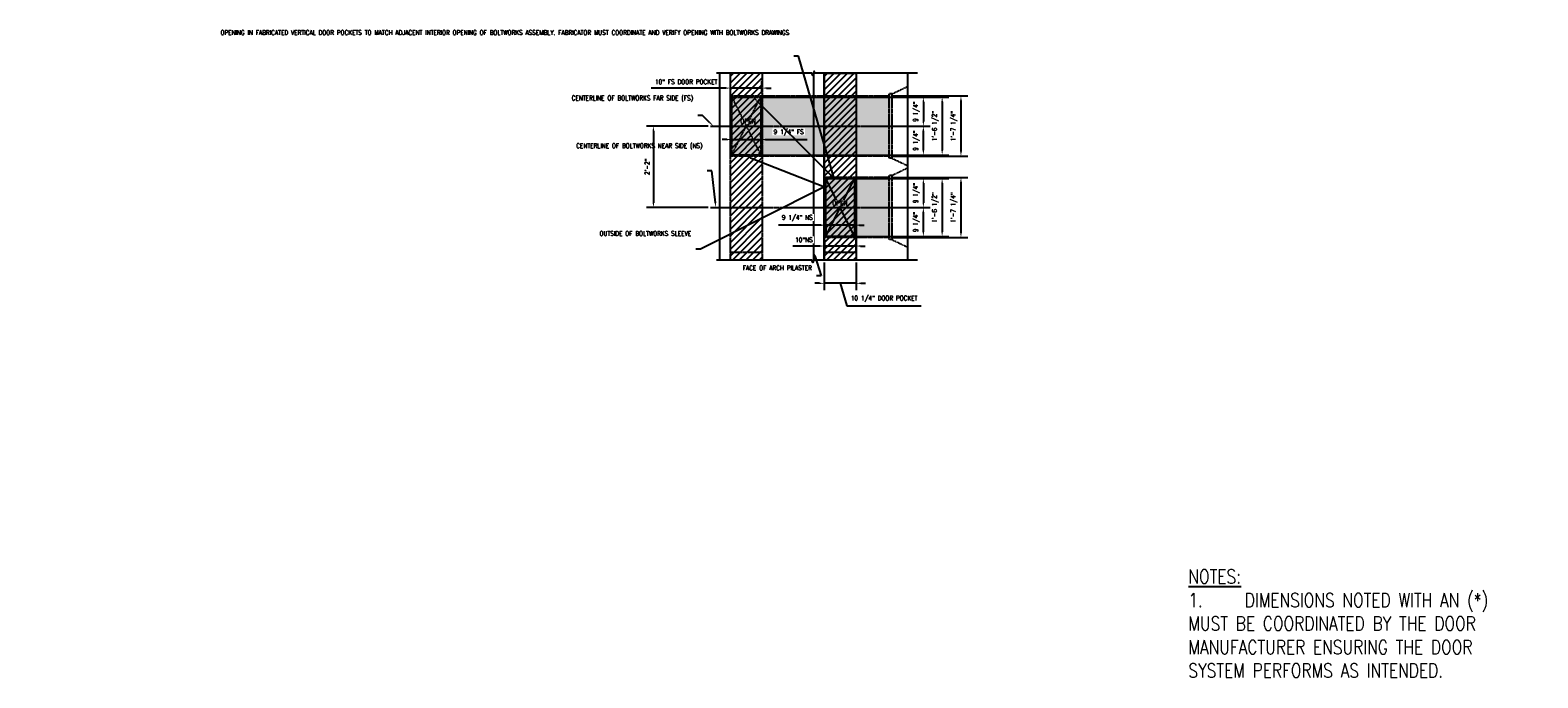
# Model space of a CAD drawing. Header units: inches. Extents: x -969 to 2573, y -473 to 654.
# Tile 1 of 33: x -2 to 480, y -425 to -218. Entities that reach past the tile are written whole.
import ezdxf
from ezdxf import colors
from ezdxf.entities.mleader import LeaderData, LeaderLine
from ezdxf.math import Vec2, Vec3

# ---------------------------------------------------------------- set-up
doc = ezdxf.new("R2010")
doc.units = ezdxf.units.IN
doc.header["$LTSCALE"] = 0.5
doc.header["$MEASUREMENT"] = 0
doc.linetypes.add('CENTER2', pattern=[1.125, 0.75, -0.125, 0.125, -0.125])
doc.linetypes.add('HIDDEN2', pattern=[0.1875, 0.125, -0.0625])
doc.layers.get('DEFPOINTS').update_dxf_attribs({"color": 140})
for name, color, linetype in [('S-ANNO-DIMS', 1, 'Continuous'), ('S-ANNO-SYMB', 2, 'Continuous'), ('S-ANNO-TEXT', 2, 'Continuous'), ('S-DETL-CNTR', 1, 'CENTER2'), ('S-DETL-HIDD', 1, 'HIDDEN2'), ('S-DETL-LW18-020%', 77, 'Continuous'), ('S-DETL-LW18-030%', 137, 'Continuous'), ('S-DETL-LW35', 3, 'Continuous'), ('S-DETL-MEDM', 3, 'Continuous'), ('S-DETL-PATT', 1, 'Continuous')]:
    doc.layers.add(name, color=color, linetype=linetype)
doc.styles.add('Annotative', font='romans.shx', dxfattribs={"width": 0.8, "height": 0.125})
doc.styles.add('RomanS', font='romans.shx', dxfattribs={"width": 0.8, "height": 0.09375})
doc.dimstyles.new('Annotative', dxfattribs={"dimscale": 0, "dimtxt": 0.125, "dimasz": 0.125, "dimexe": 0.18, "dimexo": 0.0625, "dimgap": 0.09, "dimtad": 1, "dimdec": 3, "dimzin": 3, "dimdsep": 46, "dimlunit": 4, "dimtxsty": 'Annotative', "dimcen": 0.09, "dimclrt": 2, "dimazin": 2, "dimtfac": 1, "dimtdec": 3, "dimtmove": 0, "dimatfit": 0, "dimfxl": 1, "dimtfill": 1, "dimfrac": 2, "dimtolj": 1, "dimtzin": 0, "dimarcsym": 0})

# ---------------------------------------------------------------- blocks, each defined once
blk = doc.blocks.new('*D130')
at = {"layer": 'DEFPOINTS', "color": 0, "transparency": 16777216}
for p in [(272.82, -265), (272.82, -284.25), (295.7, -284.25)]:
    blk.add_point(p, dxfattribs=at)
at = {"layer": 'S-ANNO-DIMS', "color": 0, "lineweight": -2, "transparency": 16777216}
for p, q in [((273.57, -265), (297.86, -265)), ((295.7, -266.5), (295.7, -282.75)), ((273.57, -284.25), (297.86, -284.25))]:
    blk.add_line(p, q, dxfattribs=at)
at = {"layer": 'S-ANNO-DIMS', "color": 0, "transparency": 16777216}
for points in [[(295.45, -266.5), (295.95, -266.5), (295.7, -265)], [(295.45, -282.75), (295.95, -282.75), (295.7, -284.25)]]:
    blk.add_solid(points, dxfattribs=at)
at = {"layer": 'S-ANNO-DIMS', "color": 2, "transparency": 16777216, "insert": (293.48, -274.62), "char_height": 1.5, "attachment_point": 5, "rotation": 90, "style": 'Annotative', "bg_fill": 3, "box_fill_scale": 1.25, "bg_fill_color": 256, "bg_fill_true_color": 13158600, "bg_fill_transparency": 0}
blk.add_mtext('\\A1;1\'-7 1/4"', dxfattribs=at)
blk = doc.blocks.new('*D131')
at = {"layer": 'DEFPOINTS', "color": 0, "transparency": 16777216}
blk.add_point((261.76, -265.37), dxfattribs=at)
at = {"layer": 'S-ANNO-DIMS', "color": 0, "lineweight": -2, "transparency": 16777216}
for p, q in [((262.51, -265.37), (285.86, -265.37)), ((283.7, -266.87), (283.7, -273.12)), ((279.38, -274.62), (285.86, -274.62))]:
    blk.add_line(p, q, dxfattribs=at)
at = {"layer": 'S-ANNO-DIMS', "color": 0, "transparency": 16777216}
for points in [[(283.45, -266.87), (283.95, -266.87), (283.7, -265.37)], [(283.45, -273.12), (283.95, -273.12), (283.7, -274.62)]]:
    blk.add_solid(points, dxfattribs=at)
at = {"layer": 'S-ANNO-DIMS', "color": 2, "transparency": 16777216, "insert": (281.48, -270), "char_height": 1.5, "attachment_point": 5, "rotation": 90, "style": 'Annotative', "bg_fill": 3, "box_fill_scale": 1.25, "bg_fill_color": 256, "bg_fill_true_color": 13158600, "bg_fill_transparency": 0}
blk.add_mtext('\\A1;9 1/4"', dxfattribs=at)
at = {"layer": 'DEFPOINTS', "color": 0, "transparency": 16777216}
for p in [(278.63, -274.62), (283.7, -274.62)]:
    blk.add_point(p, dxfattribs=at)
blk = doc.blocks.new('*D132')
at = {"layer": 'DEFPOINTS', "color": 0, "transparency": 16777216}
blk.add_point((261.76, -283.87), dxfattribs=at)
at = {"layer": 'S-ANNO-DIMS', "color": 0, "lineweight": -2, "transparency": 16777216}
for p, q in [((279.38, -274.62), (285.86, -274.62)), ((283.7, -282.37), (283.7, -276.12)), ((262.51, -283.87), (285.86, -283.87))]:
    blk.add_line(p, q, dxfattribs=at)
at = {"layer": 'S-ANNO-DIMS', "color": 0, "transparency": 16777216}
for points in [[(283.45, -276.12), (283.95, -276.12), (283.7, -274.62)], [(283.45, -282.37), (283.95, -282.37), (283.7, -283.87)]]:
    blk.add_solid(points, dxfattribs=at)
at = {"layer": 'S-ANNO-DIMS', "color": 2, "transparency": 16777216, "insert": (281.48, -279.25), "char_height": 1.5, "attachment_point": 5, "rotation": 90, "style": 'Annotative', "bg_fill": 3, "box_fill_scale": 1.25, "bg_fill_color": 256, "bg_fill_true_color": 13158600, "bg_fill_transparency": 0}
blk.add_mtext('\\A1;9 1/4"', dxfattribs=at)
at = {"layer": 'DEFPOINTS', "color": 0, "transparency": 16777216}
for p in [(278.63, -274.62), (283.7, -274.62)]:
    blk.add_point(p, dxfattribs=at)
blk = doc.blocks.new('*D133')
at = {"layer": 'DEFPOINTS', "color": 0, "transparency": 16777216}
for p in [(231.76, -239.37), (232.63, -257.87), (289.7, -257.87)]:
    blk.add_point(p, dxfattribs=at)
at = {"layer": 'S-ANNO-DIMS', "color": 0, "lineweight": -2, "transparency": 16777216}
for p, q in [((232.51, -239.37), (291.86, -239.37)), ((289.7, -240.87), (289.7, -256.37)), ((233.38, -257.87), (291.86, -257.87))]:
    blk.add_line(p, q, dxfattribs=at)
at = {"layer": 'S-ANNO-DIMS', "color": 0, "transparency": 16777216}
for points in [[(289.45, -240.87), (289.95, -240.87), (289.7, -239.37)], [(289.45, -256.37), (289.95, -256.37), (289.7, -257.87)]]:
    blk.add_solid(points, dxfattribs=at)
at = {"layer": 'S-ANNO-DIMS', "color": 2, "transparency": 16777216, "insert": (287.48, -248.62), "char_height": 1.5, "attachment_point": 5, "rotation": 90, "style": 'Annotative', "bg_fill": 3, "box_fill_scale": 1.25, "bg_fill_color": 256, "bg_fill_true_color": 13158600, "bg_fill_transparency": 0}
blk.add_mtext('\\A1;1\'-6 1/2"', dxfattribs=at)
blk = doc.blocks.new('*D134')
at = {"layer": 'DEFPOINTS', "color": 0, "transparency": 16777216}
blk.add_point((231.76, -239.37), dxfattribs=at)
at = {"layer": 'S-ANNO-DIMS', "color": 0, "lineweight": -2, "transparency": 16777216}
for p, q in [((232.51, -239.37), (285.86, -239.37)), ((283.7, -240.87), (283.7, -247.12)), ((279.38, -248.62), (285.86, -248.62))]:
    blk.add_line(p, q, dxfattribs=at)
at = {"layer": 'S-ANNO-DIMS', "color": 0, "transparency": 16777216}
for points in [[(283.45, -240.87), (283.95, -240.87), (283.7, -239.37)], [(283.45, -247.12), (283.95, -247.12), (283.7, -248.62)]]:
    blk.add_solid(points, dxfattribs=at)
at = {"layer": 'S-ANNO-DIMS', "color": 2, "transparency": 16777216, "insert": (281.48, -244), "char_height": 1.5, "attachment_point": 5, "rotation": 90, "style": 'Annotative', "bg_fill": 3, "box_fill_scale": 1.25, "bg_fill_color": 256, "bg_fill_true_color": 13158600, "bg_fill_transparency": 0}
blk.add_mtext('\\A1;9 1/4"', dxfattribs=at)
at = {"layer": 'DEFPOINTS', "color": 0, "transparency": 16777216}
for p in [(278.63, -248.62), (283.7, -248.62)]:
    blk.add_point(p, dxfattribs=at)
blk = doc.blocks.new('*D135')
at = {"layer": 'DEFPOINTS', "color": 0, "transparency": 16777216}
blk.add_point((231.76, -257.87), dxfattribs=at)
at = {"layer": 'S-ANNO-DIMS', "color": 0, "lineweight": -2, "transparency": 16777216}
for p, q in [((279.38, -248.62), (285.86, -248.62)), ((283.7, -256.37), (283.7, -250.12)), ((232.51, -257.87), (285.86, -257.87))]:
    blk.add_line(p, q, dxfattribs=at)
at = {"layer": 'S-ANNO-DIMS', "color": 0, "transparency": 16777216}
for points in [[(283.45, -250.12), (283.95, -250.12), (283.7, -248.62)], [(283.45, -256.37), (283.95, -256.37), (283.7, -257.87)]]:
    blk.add_solid(points, dxfattribs=at)
at = {"layer": 'S-ANNO-DIMS', "color": 2, "transparency": 16777216, "insert": (281.48, -253.25), "char_height": 1.5, "attachment_point": 5, "rotation": 90, "style": 'Annotative', "bg_fill": 3, "box_fill_scale": 1.25, "bg_fill_color": 256, "bg_fill_true_color": 13158600, "bg_fill_transparency": 0}
blk.add_mtext('\\A1;9 1/4"', dxfattribs=at)
at = {"layer": 'DEFPOINTS', "color": 0, "transparency": 16777216}
for p in [(278.63, -248.62), (283.7, -248.62)]:
    blk.add_point(p, dxfattribs=at)
blk = doc.blocks.new('*D136')
at = {"layer": 'DEFPOINTS', "color": 0, "transparency": 16777216}
for p in [(252.13, -284.25), (262.13, -284.25), (262.13, -286.93)]:
    blk.add_point(p, dxfattribs=at)
at = {"layer": 'S-ANNO-DIMS', "color": 0, "lineweight": -2, "transparency": 16777216}
for p, q in [((250.63, -286.93), (242, -286.93)), ((252.13, -285), (252.13, -289.09)), ((262.13, -286.93), (252.13, -286.93)), ((262.13, -285), (262.13, -289.09)), ((263.63, -286.93), (265.13, -286.93))]:
    blk.add_line(p, q, dxfattribs=at)
at = {"layer": 'S-ANNO-DIMS', "color": 0, "transparency": 16777216}
for points in [[(250.63, -286.68), (250.63, -287.18), (252.13, -286.93)], [(263.63, -286.68), (263.63, -287.18), (262.13, -286.93)]]:
    blk.add_solid(points, dxfattribs=at)
at = {"layer": 'S-ANNO-DIMS', "color": 2, "transparency": 16777216, "insert": (245.56, -284.96), "char_height": 1.5, "attachment_point": 5, "style": 'Annotative', "bg_fill": 3, "box_fill_scale": 1.25, "bg_fill_color": 256, "bg_fill_true_color": 13158600, "bg_fill_transparency": 0}
blk.add_mtext('\\A1;10"NS', dxfattribs=at)
blk = doc.blocks.new('*D137')
at = {"layer": 'DEFPOINTS', "color": 0, "transparency": 16777216}
for p in [(272.82, -239), (272.82, -258.25), (295.7, -258.25)]:
    blk.add_point(p, dxfattribs=at)
at = {"layer": 'S-ANNO-DIMS', "color": 0, "lineweight": -2, "transparency": 16777216}
for p, q in [((273.57, -239), (297.86, -239)), ((295.7, -240.5), (295.7, -256.75)), ((273.57, -258.25), (297.86, -258.25))]:
    blk.add_line(p, q, dxfattribs=at)
at = {"layer": 'S-ANNO-DIMS', "color": 0, "transparency": 16777216}
for points in [[(295.45, -240.5), (295.95, -240.5), (295.7, -239)], [(295.45, -256.75), (295.95, -256.75), (295.7, -258.25)]]:
    blk.add_solid(points, dxfattribs=at)
at = {"layer": 'S-ANNO-DIMS', "color": 2, "transparency": 16777216, "insert": (293.48, -248.62), "char_height": 1.5, "attachment_point": 5, "rotation": 90, "style": 'Annotative', "bg_fill": 3, "box_fill_scale": 1.25, "bg_fill_color": 256, "bg_fill_true_color": 13158600, "bg_fill_transparency": 0}
blk.add_mtext('\\A1;1\'-7 1/4"', dxfattribs=at)
blk = doc.blocks.new('*D138')
at = {"layer": 'DEFPOINTS', "color": 0, "transparency": 16777216}
for p in [(222.5, -252.94), (231.76, -252.94), (231.76, -252.94)]:
    blk.add_point(p, dxfattribs=at)
at = {"layer": 'S-ANNO-DIMS', "color": 0, "lineweight": -2, "transparency": 16777216}
for p, q in [((221, -252.94), (219.5, -252.94)), ((222.5, -252.19), (222.5, -250.78)), ((222.5, -252.94), (231.76, -252.94)), ((231.76, -252.19), (231.76, -250.78)), ((233.26, -252.94), (246.63, -252.94))]:
    blk.add_line(p, q, dxfattribs=at)
at = {"layer": 'S-ANNO-DIMS', "color": 0, "transparency": 16777216}
for points in [[(221, -252.69), (221, -253.19), (222.5, -252.94)], [(233.26, -252.69), (233.26, -253.19), (231.76, -252.94)]]:
    blk.add_solid(points, dxfattribs=at)
at = {"layer": 'S-ANNO-DIMS', "color": 2, "transparency": 16777216, "insert": (240.69, -250.71), "char_height": 1.5, "attachment_point": 5, "style": 'Annotative', "bg_fill": 3, "box_fill_scale": 1.25, "bg_fill_color": 256, "bg_fill_true_color": 13158600, "bg_fill_transparency": 0}
blk.add_mtext('\\A1;9 1/4" FS', dxfattribs=at)
blk = doc.blocks.new('*D139')
at = {"layer": 'DEFPOINTS', "color": 0, "transparency": 16777216}
for p in [(252.51, -280.16), (261.76, -280.16), (261.76, -280.27)]:
    blk.add_point(p, dxfattribs=at)
at = {"layer": 'S-ANNO-DIMS', "color": 0, "lineweight": -2, "transparency": 16777216}
for p, q in [((251.01, -280.27), (237.4, -280.27)), ((261.76, -280.27), (252.51, -280.27)), ((252.51, -280.91), (252.51, -282.43)), ((261.76, -280.91), (261.76, -282.43)), ((263.26, -280.27), (264.76, -280.27))]:
    blk.add_line(p, q, dxfattribs=at)
at = {"layer": 'S-ANNO-DIMS', "color": 0, "transparency": 16777216}
for points in [[(251.01, -280.02), (251.01, -280.52), (252.51, -280.27)], [(263.26, -280.02), (263.26, -280.52), (261.76, -280.27)]]:
    blk.add_solid(points, dxfattribs=at)
at = {"layer": 'S-ANNO-DIMS', "color": 2, "transparency": 16777216, "insert": (243.45, -278.05), "char_height": 1.5, "attachment_point": 5, "style": 'Annotative', "bg_fill": 3, "box_fill_scale": 1.25, "bg_fill_color": 256, "bg_fill_true_color": 13158600, "bg_fill_transparency": 0}
blk.add_mtext('\\A1;9 1/4" NS', dxfattribs=at)
blk = doc.blocks.new('*D140')
at = {"layer": 'DEFPOINTS', "color": 0, "transparency": 16777216}
for p in [(261.76, -265.37), (262.63, -283.87), (289.7, -283.87)]:
    blk.add_point(p, dxfattribs=at)
at = {"layer": 'S-ANNO-DIMS', "color": 0, "lineweight": -2, "transparency": 16777216}
for p, q in [((262.51, -265.37), (291.86, -265.37)), ((289.7, -266.87), (289.7, -282.37)), ((263.38, -283.87), (291.86, -283.87))]:
    blk.add_line(p, q, dxfattribs=at)
at = {"layer": 'S-ANNO-DIMS', "color": 0, "transparency": 16777216}
for points in [[(289.45, -266.87), (289.95, -266.87), (289.7, -265.37)], [(289.45, -282.37), (289.95, -282.37), (289.7, -283.87)]]:
    blk.add_solid(points, dxfattribs=at)
at = {"layer": 'S-ANNO-DIMS', "color": 2, "transparency": 16777216, "insert": (287.48, -274.62), "char_height": 1.5, "attachment_point": 5, "rotation": 90, "style": 'Annotative', "bg_fill": 3, "box_fill_scale": 1.25, "bg_fill_color": 256, "bg_fill_true_color": 13158600, "bg_fill_transparency": 0}
blk.add_mtext('\\A1;1\'-6 1/2"', dxfattribs=at)
blk = doc.blocks.new('*D141')
at = {"layer": 'DEFPOINTS', "color": 0, "transparency": 16777216}
for p in [(215.75, -248.62), (197.5, -274.62), (215.75, -274.62)]:
    blk.add_point(p, dxfattribs=at)
at = {"layer": 'S-ANNO-DIMS', "color": 0, "lineweight": -2, "transparency": 16777216}
for p, q in [((215, -248.62), (195.34, -248.62)), ((197.5, -250.12), (197.5, -273.12)), ((215, -274.62), (195.34, -274.62))]:
    blk.add_line(p, q, dxfattribs=at)
at = {"layer": 'S-ANNO-DIMS', "color": 0, "transparency": 16777216}
for points in [[(197.25, -250.12), (197.75, -250.12), (197.5, -248.62)], [(197.25, -273.12), (197.75, -273.12), (197.5, -274.62)]]:
    blk.add_solid(points, dxfattribs=at)
at = {"layer": 'S-ANNO-DIMS', "color": 2, "transparency": 16777216, "insert": (195.52, -261.62), "char_height": 1.5, "attachment_point": 5, "rotation": 90, "style": 'Annotative', "bg_fill": 3, "box_fill_scale": 1.25, "bg_fill_color": 256, "bg_fill_true_color": 13158600, "bg_fill_transparency": 0}
blk.add_mtext('\\A1;2\'-2"', dxfattribs=at)
blk = doc.blocks.new('*D142')
at = {"layer": 'DEFPOINTS', "color": 0, "transparency": 16777216}
for p in [(222.13, -236.5), (222.13, -239), (232.13, -239)]:
    blk.add_point(p, dxfattribs=at)
at = {"layer": 'S-ANNO-DIMS', "color": 0, "lineweight": -2, "transparency": 16777216}
for p, q in [((222.13, -238.25), (222.13, -234.34)), ((232.13, -238.25), (232.13, -234.34)), ((220.63, -236.5), (196.74, -236.5)), ((232.13, -236.5), (222.13, -236.5)), ((233.63, -236.5), (235.13, -236.5))]:
    blk.add_line(p, q, dxfattribs=at)
at = {"layer": 'S-ANNO-DIMS', "color": 0, "transparency": 16777216}
for points in [[(220.63, -236.25), (220.63, -236.75), (222.13, -236.5)], [(233.63, -236.25), (233.63, -236.75), (232.13, -236.5)]]:
    blk.add_solid(points, dxfattribs=at)
at = {"layer": 'S-ANNO-DIMS', "color": 2, "transparency": 16777216, "insert": (207.94, -234.52), "char_height": 1.5, "attachment_point": 5, "style": 'Annotative', "bg_fill": 3, "box_fill_scale": 1.25, "bg_fill_color": 256, "bg_fill_true_color": 13158600, "bg_fill_transparency": 0}
blk.add_mtext('\\A1;10" FS DOOR POCKET', dxfattribs=at)
blk = doc.blocks.new('*D143')
at = {"layer": 'DEFPOINTS', "color": 0, "transparency": 16777216}
for p in [(252.01, -291.48), (262.26, -291.48), (252.01, -298.83)]:
    blk.add_point(p, dxfattribs=at)
at = {"layer": 'S-ANNO-DIMS', "color": 0, "lineweight": -2, "transparency": 16777216}
for p, q in [((252.01, -292.23), (252.01, -300.99)), ((262.26, -292.23), (262.26, -300.99)), ((250.51, -298.83), (249.01, -298.83)), ((262.26, -298.83), (252.01, -298.83)), ((262.26, -298.83), (252.01, -298.83)), ((257.13, -298.83), (259.29, -306.04)), ((263.76, -298.83), (265.26, -298.83)), ((259.29, -306.04), (283.05, -306.04))]:
    blk.add_line(p, q, dxfattribs=at)
at = {"layer": 'S-ANNO-DIMS', "color": 0, "transparency": 16777216}
blk.add_solid([(250.51, -298.58), (250.51, -299.08), (252.01, -298.83)], dxfattribs=at)
at = {"layer": 'S-ANNO-DIMS', "color": 2, "transparency": 16777216, "insert": (271.17, -303.81), "char_height": 1.5, "attachment_point": 5, "style": 'Annotative', "bg_fill": 3, "box_fill_scale": 1.25, "bg_fill_color": 256, "bg_fill_true_color": 13158600, "bg_fill_transparency": 0}
blk.add_mtext('\\A1;10 1/4" DOOR POCKET', dxfattribs=at)
at = {"layer": 'S-ANNO-DIMS', "color": 0, "transparency": 16777216}
blk.add_solid([(263.76, -298.58), (263.76, -299.08), (262.26, -298.83)], dxfattribs=at)

msp = doc.modelspace()

# ---------------------------------------------------------------- hatches: boundary and pattern name
at = {"layer": 'S-DETL-LW18-020%'}
h = msp.add_hatch(color=256, dxfattribs=at)
h.dxf.hatch_style = 1
h.paths.add_polyline_path([(222.13, -238.9955), (273.6304, -238.9955), (272.8179, -238.9955), (272.8179, -238.3705), (273.6304, -238.3705), (273.6304, -258.2456), (273.6304, -258.7927), (272.8179, -258.8706), (272.8179, -258.2456), (222.13, -258.2456)])
h = msp.add_hatch(color=256, dxfattribs=at)
h.dxf.hatch_style = 1
h.paths.add_polyline_path([(252.1302, -264.9955), (272.8179, -264.9955), (272.8179, -264.3705), (273.6304, -264.3705), (273.6304, -284.8706), (272.8179, -284.8706), (272.8179, -284.2456), (252.1302, -284.2456)])
at = {"layer": 'S-DETL-LW18-030%'}
h = msp.add_hatch(dxfattribs=at)
h.set_pattern_fill('ANSI31', color=256)
h.set_pattern_definition([(45, (-304.5804, 6e-14), (-1.06066, 1.06066), [])])
h.paths.add_polyline_path([(222.005, -231.7603), (232.255, -231.7603), (232.255, -291.4809), (222.005, -291.4809)])
h = msp.add_hatch(dxfattribs=at)
h.set_pattern_fill('ANSI31', color=256)
h.set_pattern_definition([(45, (-274.5802, 6e-14), (-1.06066, 1.06066), [])])
h.paths.add_polyline_path([(252.0052, -231.7603), (262.2552, -231.7603), (262.2552, -291.4809), (252.0052, -291.4809)])

# ---------------------------------------------------------------- linework, layer by layer
at = {"layer": 'S-ANNO-SYMB'}
for points in [[(281.8617, -231.7603), (249.1302, -231.7603), (248.8802, -231.0734), (248.3802, -232.4472), (248.1301, -231.7603), (217.63, -231.7603)], [(281.8617, -291.4809), (249.1302, -291.4809), (248.8802, -290.794), (248.3802, -292.1677), (248.1301, -291.4809), (217.63, -291.4809)]]:
    msp.add_lwpolyline(points, dxfattribs=at)
at = {"layer": 'S-DETL-HIDD'}
for p, q in [((222.005, -231.7603), (222.005, -291.4809)), ((232.255, -231.7603), (232.255, -291.4809)), ((222.505, -239.3705), (231.755, -239.3705)), ((222.505, -257.8706), (222.505, -239.3705)), ((222.505, -239.3705), (225.8515, -246.0635)), ((231.755, -239.3705), (231.755, -257.8706)), ((222.505, -257.8706), (227.4378, -248.005)), ((231.755, -257.8706), (222.505, -257.8706)), ((273.6304, -284.8706), (278.6304, -287.2456)), ((222.005, -288.8707), (232.255, -288.8707))]:
    msp.add_line(p, q, dxfattribs=at)
for points in [[(272.8179, -258.2456), (222.13, -258.2456), (222.13, -238.9955)], [(272.8179, -284.2456), (252.1302, -284.2456), (252.1302, -264.9955)]]:
    msp.add_lwpolyline(points, dxfattribs=at)
at = {"layer": 'S-DETL-LW18-030%'}
msp.add_lwpolyline([(252.0052, -231.7603), (262.2552, -231.7603), (262.2552, -291.4809), (252.0052, -291.4809)], close=True, dxfattribs=at)
at = {"layer": 'S-DETL-LW35'}
for p, q in [((248.6302, -231.7603), (248.6302, -291.4809)), ((252.0052, -231.7603), (252.0052, -291.4809)), ((262.2552, -231.7603), (262.2552, -291.4809))]:
    msp.add_line(p, q, dxfattribs=at)
at = {"layer": 'S-DETL-MEDM'}
for p, q in [((218.63, -231.7603), (218.63, -291.4809)), ((278.6304, -231.7603), (278.6304, -291.4809)), ((252.5052, -265.3705), (261.7552, -265.3705)), ((252.5052, -283.8706), (252.5052, -265.3705)), ((261.7552, -265.3705), (261.7552, -283.8706)), ((261.7552, -283.8706), (252.5052, -283.8706)), ((252.0052, -288.8707), (262.2552, -288.8707))]:
    msp.add_line(p, q, dxfattribs=at)
at = {"layer": 'S-DETL-PATT'}
msp.add_line((255.9676, -272.2953), (252.5052, -265.3705), dxfattribs=at)

# ---------------------------------------------------------------- texts
at = {"layer": 'S-ANNO-TEXT', "insert": (368.3134, -390.2107), "char_height": 4.5, "width": 119.24652, "attachment_point": 1, "style": 'Annotative'}
msp.add_mtext('\\A1;{\\LNOTES:\\P\\pxi-3,l3,t3;}1.^IDIMENSIONS NOTED WITH AN (*) MUST BE COORDINATED BY THE DOOR MANUFACTURER ENSURING THE DOOR SYSTEM PERFORMS AS INTENDED. ', dxfattribs=at)

# ---------------------------------------------------------------- leaders
at = {"layer": 'S-ANNO-TEXT', "linetype": 'Continuous'}
ml = msp.add_multileader_mtext('Standard', dxfattribs=at)
ml.set_content('\\A1;CENTERLINE OF BOLTWORKS FAR SIDE (FS) ', color=2, style='Annotative')
ml.set_leader_properties(color=1)
ml.build(insert=Vec2(0, 0))
ml.multileader.update_dxf_attribs({"text_right_attachment_type": 3, "dogleg_length": 0.125, "arrow_head_size": 1.5, "scale": 24})
ctx = ml.context
ctx.base_point, ctx.scale, ctx.char_height, ctx.arrow_head_size, ctx.landing_gap_size, ctx.plane_origin = Vec3(194.1214, -239.9229), 24, 1.5, 1.5, 1.5, Vec3(740.4366, -874.7768)
ctx.right_attachment, ctx.text_align_type = 3, 2
notes = []
notes.append((ctx, [(0, (1, 1, 0), (213.1928, -245.2086), (-1, 0), 1.5, [(3, [(216.63, -248.6206)], 0, [])])]))
ctx.mtext.insert, ctx.mtext.width, ctx.mtext.defined_height, ctx.mtext.alignment = Vec3(210.1928, -238.9229), 16.307168, 1.4455, 3
for ctx, leaders in notes:
    for number, flags, end, landing, length, lines in leaders:
        leader = LeaderData()
        leader.index, (leader.has_last_leader_line, leader.has_dogleg_vector, leader.attachment_direction) = number, flags
        leader.last_leader_point, leader.dogleg_vector, leader.dogleg_length = Vec3(end), Vec3(landing), length
        for number, points, colour, breaks in lines:
            line = LeaderLine()
            line.index, line.vertices, line.color, line.breaks = number, Vec3.list(points), colors.encode_raw_color(colour), breaks
            leader.lines.append(line)
        ctx.leaders.append(leader)

# ---------------------------------------------------------------- next in the draw order: dimensions: what is measured, and where the dimension line sits
at = {"layer": 'S-ANNO-DIMS'}
for base, p1, p2, picture, middle in [((289.7048, -257.8706), (231.755, -239.3705), (232.6301, -257.8706), '*D133', (287.4819, -248.6206)), ((295.7048, -284.2456), (272.8179, -264.9955), (272.8179, -284.2456), '*D130', (293.4819, -274.6206))]:
    dim = msp.add_linear_dim(base=base, p1=p1, p2=p2, angle=90, dimstyle='Annotative', override={"dimpost": '\\X'}, dxfattribs=at)
    dim.commit()
    dim.dimension.update_dxf_attribs({"geometry": picture, "text_midpoint": middle})

# ---------------------------------------------------------------- next in the draw order: dimensions: what is measured, and where the dimension line sits
for base, p1, p2, picture, middle in [((283.7048, -248.6206), (231.755, -239.3705), (278.6304, -248.6206), '*D134', (281.4819, -243.9955)), ((283.7048, -274.6206), (261.7552, -265.3705), (278.6304, -274.6206), '*D131', (281.4819, -269.9955))]:
    dim = msp.add_linear_dim(base=base, p1=p1, p2=p2, angle=90, dimstyle='Annotative', override={"dimpost": '\\X'}, dxfattribs=at)
    dim.commit()
    dim.dimension.update_dxf_attribs({"geometry": picture, "text_midpoint": middle})

# ---------------------------------------------------------------- next in the draw order: linework, layer by layer
at = {"layer": 'S-DETL-HIDD'}
msp.add_line((228.4085, -246.0635), (231.755, -239.3705), dxfattribs=at)

# ---------------------------------------------------------------- next in the draw order: dimensions: what is measured, and where the dimension line sits
at = {"layer": 'S-ANNO-DIMS'}
for base, p1, p2, picture, middle in [((283.7048, -248.6206), (231.755, -257.8706), (278.6304, -248.6206), '*D135', (281.4819, -253.2456)), ((283.7048, -274.6206), (261.7552, -283.8706), (278.6304, -274.6206), '*D132', (281.4819, -279.2456))]:
    dim = msp.add_linear_dim(base=base, p1=p1, p2=p2, angle=90, dimstyle='Annotative', override={"dimpost": '\\X'}, dxfattribs=at)
    dim.commit()
    dim.dimension.update_dxf_attribs({"geometry": picture, "text_midpoint": middle})

# ---------------------------------------------------------------- next in the draw order: linework, layer by layer
at = {"layer": 'S-DETL-CNTR'}
for p, q in [((215.7467, -248.6206), (285.3122, -248.6206)), ((215.7467, -274.6206), (285.3122, -274.6206))]:
    msp.add_line(p, q, dxfattribs=at)
at = {"layer": 'S-DETL-HIDD'}
for p, q in [((226.8222, -248.005), (231.755, -257.8706)), ((272.8179, -284.8706), (272.8179, -264.3705)), ((273.6304, -284.8706), (272.8179, -284.8706))]:
    msp.add_line(p, q, dxfattribs=at)
at = {"layer": 'S-DETL-PATT'}
msp.add_line((258.2928, -272.2953), (261.7552, -265.3705), dxfattribs=at)

# ---------------------------------------------------------------- next in the draw order: texts
at = {"layer": 'S-ANNO-DIMS', "char_height": 1.5, "width": 5.185954, "attachment_point": 1, "style": 'RomanS'}
for insert in [(225.2674, -246.3099), (254.6176, -272.4601)]:
    msp.add_mtext('OPEN', dxfattribs=dict(at, insert=insert))

# ---------------------------------------------------------------- next in the draw order: dimensions: what is measured, and where the dimension line sits
at = {"layer": 'S-ANNO-DIMS'}
dim = msp.add_linear_dim(base=(262.1302, -286.9322), p1=(252.1302, -284.2456), p2=(262.1302, -284.2456), text='<>NS', dimstyle='Annotative', override={"dimpost": '\\X'}, dxfattribs=at)
dim.commit()
dim.dimension.update_dxf_attribs({"geometry": '*D136', "text_midpoint": (245.5645, -286.9322), "dimtype": 160})

# ---------------------------------------------------------------- next in the draw order: linework, layer by layer
at = {"layer": 'S-DETL-PATT'}
for p, q in [((252.5052, -283.8706), (257.3636, -274.1539)), ((261.7552, -283.8706), (256.8969, -274.1539))]:
    msp.add_line(p, q, dxfattribs=at)

# ---------------------------------------------------------------- next in the draw order: dimensions: what is measured, and where the dimension line sits
at = {"layer": 'S-ANNO-DIMS'}
dim = msp.add_linear_dim(base=(295.7048, -258.2456), p1=(272.8179, -238.9955), p2=(272.8179, -258.2456), angle=90, dimstyle='Annotative', override={"dimpost": '\\X'}, dxfattribs=at)
dim.commit()
dim.dimension.update_dxf_attribs({"geometry": '*D137', "text_midpoint": (293.4819, -248.6206)})
for base, p1, p2, text, picture, middle in [((231.755, -252.9378), (222.505, -252.9378), (231.755, -252.9378), '<> FS', '*D138', (240.6922, -250.715)), ((252.0052, -298.8279), (262.2552, -291.4809), (252.0052, -291.4809), '<> DOOR POCKET', '*D143', (260.3728, -303.8136))]:
    dim = msp.add_linear_dim(base=base, p1=p1, p2=p2, text=text, dimstyle='Annotative', override={"dimpost": '\\X'}, dxfattribs=at)
    dim.commit()
    dim.dimension.update_dxf_attribs({"geometry": picture, "text_midpoint": middle})

# ---------------------------------------------------------------- next in the draw order: linework, layer by layer
at = {"layer": 'S-DETL-HIDD'}
for p, q in [((222.13, -238.9955), (272.8179, -238.9955)), ((273.6304, -238.3705), (272.8179, -238.3705)), ((272.8179, -258.8706), (272.8179, -238.3705)), ((273.6304, -238.3705), (278.6304, -235.9955)), ((273.6304, -238.3705), (273.6304, -258.8706)), ((273.6304, -258.8706), (272.8179, -258.8706)), ((273.6304, -258.8706), (278.6304, -261.2456))]:
    msp.add_line(p, q, dxfattribs=at)
msp.add_lwpolyline([(232.13, -238.9955), (232.13, -258.2456)], dxfattribs=at)

# ---------------------------------------------------------------- next in the draw order: dimensions: what is measured, and where the dimension line sits
at = {"layer": 'S-ANNO-DIMS'}
dim = msp.add_linear_dim(base=(261.7552, -280.2743), p1=(252.5052, -280.1643), p2=(261.7552, -280.1643), text='<> NS', dimstyle='Annotative', override={"dimpost": '\\X'}, dxfattribs=at)
dim.commit()
dim.dimension.update_dxf_attribs({"geometry": '*D139', "text_midpoint": (243.4537, -280.2743), "dimtype": 160})

# ---------------------------------------------------------------- next in the draw order: leaders
at = {"layer": 'S-ANNO-TEXT', "linetype": 'Continuous'}
ml = msp.add_multileader_mtext('Standard', dxfattribs=at)
ml.set_content('\\A1;FACE OF ARCH PILASTER', color=2, style='Annotative')
ml.set_leader_properties(color=1)
ml.build(insert=Vec2(0, 0))
ml.multileader.update_dxf_attribs({"text_right_attachment_type": 3, "dogleg_length": 0.125, "arrow_head_size": 1.5, "scale": 24})
ctx = ml.context
ctx.base_point, ctx.scale, ctx.char_height, ctx.arrow_head_size, ctx.landing_gap_size, ctx.plane_origin = Vec3(233.319, -293.9193), 24, 1.5, 1.5, 1.5, Vec3(774.9885, -895.0792)
ctx.right_attachment, ctx.text_align_type = 3, 2
notes = []
notes.append((ctx, [(0, (1, 1, 0), (251.0762, -296.4193), (-1, 0), 1.5, [(3, [(248.6302, -288.6777)], 0, [])])]))
ctx.mtext.insert, ctx.mtext.width, ctx.mtext.defined_height, ctx.mtext.alignment = Vec3(248.0762, -293.1693), 17.727845, 1.4455, 3
for ctx, leaders in notes:
    for number, flags, end, landing, length, lines in leaders:
        leader = LeaderData()
        leader.index, (leader.has_last_leader_line, leader.has_dogleg_vector, leader.attachment_direction) = number, flags
        leader.last_leader_point, leader.dogleg_vector, leader.dogleg_length = Vec3(end), Vec3(landing), length
        for number, points, colour, breaks in lines:
            line = LeaderLine()
            line.index, line.vertices, line.color, line.breaks = number, Vec3.list(points), colors.encode_raw_color(colour), breaks
            leader.lines.append(line)
        ctx.leaders.append(leader)

# ---------------------------------------------------------------- next in the draw order: dimensions: what is measured, and where the dimension line sits
at = {"layer": 'S-ANNO-DIMS'}
dim = msp.add_linear_dim(base=(222.13, -236.4953), p1=(232.13, -238.9955), p2=(222.13, -238.9955), text='<> FS DOOR POCKET', dimstyle='Annotative', override={"dimpost": '\\X'}, dxfattribs=at)
dim.commit()
dim.dimension.update_dxf_attribs({"geometry": '*D142', "text_midpoint": (207.9357, -236.4953), "dimtype": 160})
dim = msp.add_linear_dim(base=(289.7048, -283.8706), p1=(261.7552, -265.3705), p2=(262.6303, -283.8706), angle=90, dimstyle='Annotative', override={"dimpost": '\\X'}, dxfattribs=at)
dim.commit()
dim.dimension.update_dxf_attribs({"geometry": '*D140', "text_midpoint": (287.4819, -274.6206)})

# ---------------------------------------------------------------- next in the draw order: leaders
at = {"layer": 'S-ANNO-TEXT', "linetype": 'Continuous'}
ml = msp.add_multileader_mtext('Standard', dxfattribs=at)
ml.set_content('\\A1;OUTSIDE OF BOLTWORKS SLEEVE ', color=2, style='Annotative')
ml.set_leader_properties(color=1)
ml.build(insert=Vec2(0, 0))
ml.multileader.update_dxf_attribs({"text_right_attachment_type": 3, "dogleg_length": 0.125, "arrow_head_size": 1.5, "scale": 24})
ctx = ml.context
ctx.base_point, ctx.scale, ctx.char_height, ctx.arrow_head_size, ctx.landing_gap_size, ctx.plane_origin = Vec3(197.4759, -282.9253), 24, 1.5, 1.5, 1.5, Vec3(735.4019, -868.0952)
ctx.right_attachment, ctx.text_align_type = 3, 2
notes = []
notes.append((ctx, [(0, (1, 1, 0), (212.5473, -287.9253), (-1, 0), 1.5, [(2, [(227.13, -258.2456), (252.1302, -267.9955)], 0, [])])]))
ctx.mtext.insert, ctx.mtext.width, ctx.mtext.defined_height, ctx.mtext.alignment = Vec3(209.5473, -282.1753), 15.156748, 1.4455, 3
for ctx, leaders in notes:
    for number, flags, end, landing, length, lines in leaders:
        leader = LeaderData()
        leader.index, (leader.has_last_leader_line, leader.has_dogleg_vector, leader.attachment_direction) = number, flags
        leader.last_leader_point, leader.dogleg_vector, leader.dogleg_length = Vec3(end), Vec3(landing), length
        for number, points, colour, breaks in lines:
            line = LeaderLine()
            line.index, line.vertices, line.color, line.breaks = number, Vec3.list(points), colors.encode_raw_color(colour), breaks
            leader.lines.append(line)
        ctx.leaders.append(leader)

# ---------------------------------------------------------------- next in the draw order: linework, layer by layer
at = {"layer": 'S-DETL-HIDD'}
for p, q in [((273.6304, -264.3705), (272.8179, -264.3705)), ((273.6304, -264.3705), (278.6304, -261.9955)), ((273.6304, -264.3705), (273.6304, -284.8706)), ((252.1302, -264.9955), (272.8179, -264.9955))]:
    msp.add_line(p, q, dxfattribs=at)
msp.add_lwpolyline([(262.1302, -264.9955), (262.1302, -284.2456)], dxfattribs=at)

# ---------------------------------------------------------------- next in the draw order: dimensions: what is measured, and where the dimension line sits
at = {"layer": 'S-ANNO-DIMS'}
dim = msp.add_linear_dim(base=(197.4955, -274.6206), p1=(215.7467, -248.6206), p2=(215.7467, -274.6206), angle=90, dimstyle='Annotative', override={"dimpost": '\\X'}, dxfattribs=at)
dim.commit()
dim.dimension.update_dxf_attribs({"geometry": '*D141', "text_midpoint": (195.5226, -261.6206)})

# ---------------------------------------------------------------- next in the draw order: leaders
at = {"layer": 'S-ANNO-TEXT', "linetype": 'Continuous'}
ml = msp.add_multileader_mtext('Standard', dxfattribs=at)
ml.set_content('\\A1;OPENING IN FABRICATED VERTICAL DOOR POCKETS TO MATCH ADJACENT INTERIOR OPENING OF BOLTWORKS ASSEMBLY. FABRICATOR MUST COORDINATE AND VERIFY OPENING WITH BOLTWORKS DRAWINGS ', color=2, style='Annotative')
ml.set_leader_properties(color=1)
ml.build(insert=Vec2(0, 0))
ml.multileader.update_dxf_attribs({"text_right_attachment_type": 3, "dogleg_length": 0.125, "arrow_head_size": 1.5, "scale": 24})
ctx = ml.context
ctx.base_point, ctx.scale, ctx.char_height, ctx.arrow_head_size, ctx.landing_gap_size, ctx.plane_origin = Vec3(189.7669, -218.7863), 24, 1.5, 1.5, 1.5, Vec3(754.8228, -854.3075)
ctx.right_attachment, ctx.text_align_type = 3, 2
notes = []
notes.append((ctx, [(0, (1, 1, 0), (243.8669, -226.2863), (-1, 0), 1.5, [(0, [(229.3542, -239.3705), (255.2127, -265.3705)], 0, [])])]))
ctx.mtext.insert, ctx.mtext.width, ctx.mtext.defined_height, ctx.mtext.alignment = Vec3(240.8669, -218.0363), 50.404151, 9.4547, 3
ml = msp.add_multileader_mtext('Standard', dxfattribs=at)
ml.set_content('\\A1;CENTERLINE OF BOLTWORKS NEAR SIDE (NS) ', color=2, style='Annotative')
ml.set_leader_properties(color=1)
ml.build(insert=Vec2(0, 0))
ml.multileader.update_dxf_attribs({"text_right_attachment_type": 3, "dogleg_length": 0.125, "arrow_head_size": 1.5, "scale": 24})
ctx = ml.context
ctx.base_point, ctx.scale, ctx.char_height, ctx.arrow_head_size, ctx.landing_gap_size, ctx.plane_origin = Vec3(197.9024, -255.1618), 24, 1.5, 1.5, 1.5, Vec3(741.8161, -881.6734)
ctx.right_attachment, ctx.text_align_type = 3, 2
notes.append((ctx, [(0, (1, 1, 0), (216.1738, -262.9475), (-1, 0), 1.5, [(3, [(217.4667, -274.6206)], 0, [])])]))
ctx.mtext.insert, ctx.mtext.width, ctx.mtext.defined_height, ctx.mtext.alignment = Vec3(213.1738, -254.1618), 14.076879, 1.4455, 3
for ctx, leaders in notes:
    for number, flags, end, landing, length, lines in leaders:
        leader = LeaderData()
        leader.index, (leader.has_last_leader_line, leader.has_dogleg_vector, leader.attachment_direction) = number, flags
        leader.last_leader_point, leader.dogleg_vector, leader.dogleg_length = Vec3(end), Vec3(landing), length
        for number, points, colour, breaks in lines:
            line = LeaderLine()
            line.index, line.vertices, line.color, line.breaks = number, Vec3.list(points), colors.encode_raw_color(colour), breaks
            leader.lines.append(line)
        ctx.leaders.append(leader)

doc.saveas('drawing.dxf')
